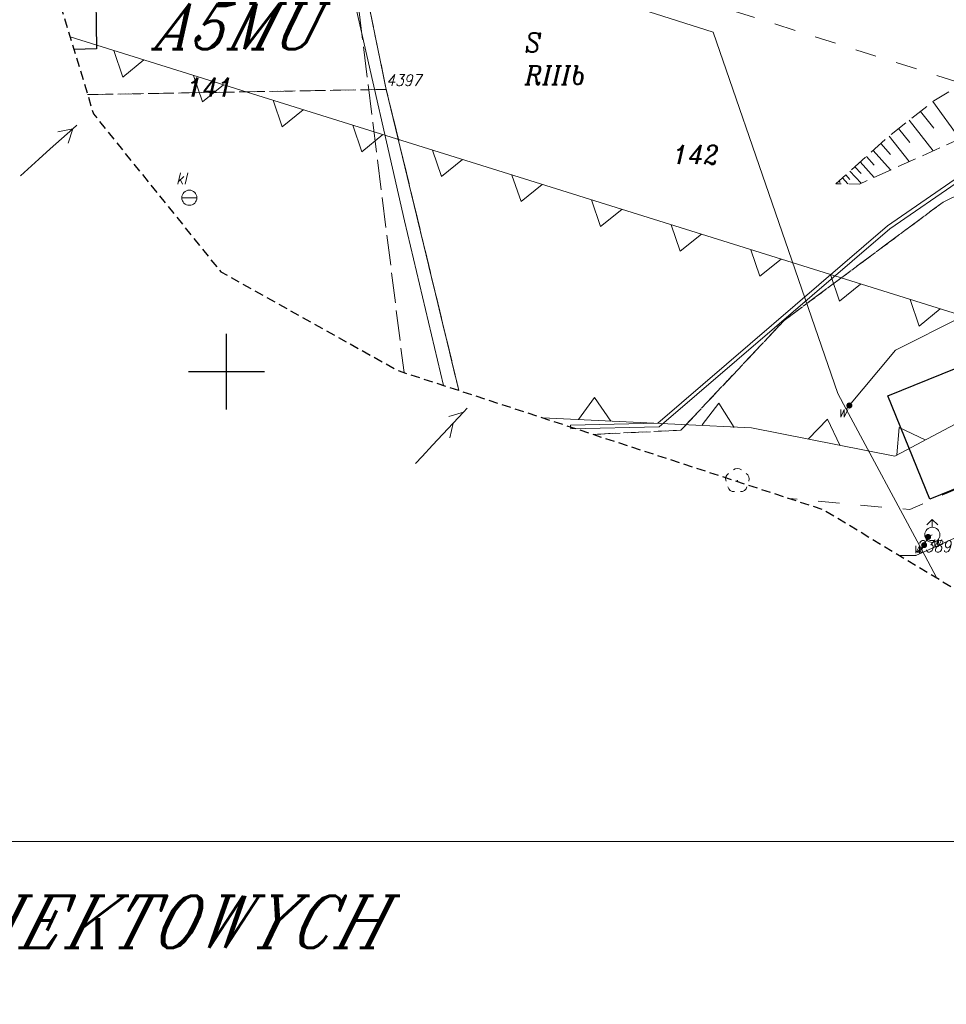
# Model space of a CAD drawing. Header units: metres. Extents: x 7435600 to 7436400, y 5537603 to 5538250.
# Tile 4 of 43: x 7435786 to 7435847, y 5537908 to 5537973. Entities that reach past the tile are written whole.
import ezdxf
from ezdxf.enums import TextEntityAlignment as Align

# ---------------------------------------------------------------- set-up
doc = ezdxf.new("R2010")
doc.units = ezdxf.units.M
doc.header["$MEASUREMENT"] = 0
for name, pattern in [('1.4_1.4', [2.8, 1.4, -1.4]), ('1.5_0.5', [2, 1.5, -0.5]), ('2', [0.9, 0.6, -0.3]), ('218-500', [1, 0.5, -0.5]), ('219-500', [0]), ('3117-500', [0]), ('mz1.25_0.5', [1.75, 1.25, -0.5]), ('mz2.0_0.5', [2.5, 2, -0.5])]:
    doc.linetypes.add(name, pattern=pattern)
doc.layers.get('0').update_dxf_attribs({"color": 2, "linetype": 'CONTINUOUS', "lineweight": 5})
doc.layers.add('!ramka', color=2, linetype='CONTINUOUS', lineweight=0)
for name, color, linetype in [('000 Inne (niezydentyfikowane)', 7, 'CONTINUOUS'), ('203-Punkt załamania granicy działki nie stabilizowany', 7, 'CONTINUOUS'), ('203-Punkt załamania granicy działki nie stabilizowany-Atr104', 7, 'CONTINUOUS'), ('209-Opis konturu klasyfikacyjnego', 7, 'CONTINUOUS'), ('210-Oznaczenie użytku', 7, 'CONTINUOUS'), ('211-Nr działki', 7, 'CONTINUOUS'), ('217-Granica konturu klasyfikcyjnego', 7, 'CONTINUOUS'), ('218-Granica użytku', 7, 'CONTINUOUS'), ('219-Linia granicy', 7, 'CONTINUOUS'), ('312-Budynek (powierzchnia)', 7, 'CONTINUOUS'), ('995-Tekst dodatkowy duży', 7, 'CONTINUOUS'), ('996-Tekst dodatkowy mały', 7, 'CONTINUOUS'), ('drzewo liściaste (punkt)', 7, 'CONTINUOUS'), ('hydrant (punkt)', 7, 'CONTINUOUS'), ('Miejsce błędu lub ostrzeżenia po kontroli', 7, 'CONTINUOUS'), ('Nieprzekraczalna linia zabudowy', 7, 'CONTINUOUS'), ('ogrodzenie trwałe (linia)', 7, 'CONTINUOUS'), ('osadnik kanalizacji lokalnej (dół Chambeau) (punkt)', 7, 'CONTINUOUS'), ('osadnik kanalizacji lokalnej (dół Chambeau) (punkt)-Atr17', 7, 'CONTINUOUS'), ('przewód elektroenergetyczny niskiego napięcia (linia) - symbol', 7, 'CONTINUOUS'), ('przewód telekomunikacyjny (linia) - symbol', 7, 'CONTINUOUS'), ('przewód telekomunikacyjny - projektowany lub w budowie (linia) - ob. projektowany', 7, 'CONTINUOUS'), ('przewód wodociągowy (linia)', 7, 'CONTINUOUS'), ('rów przydrożny (linia)', 7, 'CONTINUOUS'), ('skarpa nieumocniona (powierzchnia)', 7, 'CONTINUOUS'), ('Wstawianie ramki sekcyjnej z opisem', 7, 'CONTINUOUS'), ('Zakres', 7, 'CONTINUOUS'), ('zasuwa - siec wodociągowa (punkt)', 7, 'CONTINUOUS'), ('zasuwa - siec wodociągowa (punkt)-Atr17', 7, 'CONTINUOUS')]:
    doc.layers.add(name, color=color, linetype=linetype)
doc.styles.get("Standard").update_dxf_attribs({"font": 'italic_1250.shx', "width": 0.75})
doc.linetypes.add('902-500', pattern='A,3.75,0,[1,ksztalty.shx,S=0.5,R=0,X=0,Y=0],3.75', length=7.5)

# ---------------------------------------------------------------- blocks, each defined once
blk = doc.blocks.new('203')
at = {"linetype": 'Continuous', "lineweight": 0}
h = blk.add_hatch(color=0, dxfattribs=at)
edge = h.paths.add_edge_path()
edge.add_arc((0, 0), 0.045, 0, 360)
blk = doc.blocks.new('PE04')
at = {"color": 0, "linetype": 'Continuous', "lineweight": 13}
for p, q in [((0.65, 0), (0, 0)), ((0.65, 0), (1.65, 0)), ((1.65, 0), (2.65, 0)), ((2.65, 0), (3.65, 0)), ((3.65, 0), (4.65, 0)), ((4.65, 0), (3.784, 0.5)), ((4.65, 0), (3.784, -0.5)), ((4.65, 0), (5, 0))]:
    blk.add_line(p, q, dxfattribs=at)
blk = doc.blocks.new('US07')
at = {"color": 0, "linetype": 'Continuous', "lineweight": 13}
for q in [(-0.5, 0), (0.5, 0)]:
    blk.add_line((0, 0), q, dxfattribs=at)
blk.add_circle((0, 0), 0.5, dxfattribs=at)
blk = doc.blocks.new('US25')
at = {"linetype": 'Continuous', "lineweight": 0}
h = blk.add_hatch(color=0, dxfattribs=at)
edge = h.paths.add_edge_path()
edge.add_arc((0, 0), 0.2, 0, 360)
blk = doc.blocks.new('US02')
at = {"color": 0, "linetype": 'Continuous', "lineweight": 13}
for p, q in [((0, 1), (-0.353, 0.647)), ((0, 0.5), (0, 1)), ((0, 1), (0.354, 0.647))]:
    blk.add_line(p, q, dxfattribs=at)
blk.add_circle((0, 0), 0.5, dxfattribs=at)
blk = doc.blocks.new('PT01')
at = {"color": 0, "linetype": 'Continuous', "lineweight": 13}
for p, q in [((0.65, 0), (0, 0)), ((0.65, 0), (1.65, 0)), ((1.65, 0), (2.65, 0)), ((2.65, 0), (3.65, 0)), ((3.65, 0), (2.784, -0.5)), ((3.65, 0), (4.65, 0)), ((4.65, 0), (3.784, 0.5)), ((4.65, 0), (5, 0))]:
    blk.add_line(p, q, dxfattribs=at)
blk = doc.blocks.new('OP021')
at = {"linetype": 'Continuous', "lineweight": 13}
h = blk.add_hatch(color=0, dxfattribs=at)
edge = h.paths.add_edge_path()
edge.add_arc((0, 0), 0.05, 0, 360)
at = {"color": 0, "linetype": 'Continuous', "lineweight": 13}
for centre, start, end in [((0, 0.4), 49.272, 130.728), ((-0.38, 0.124), 121.308, 202.548), ((0.38, 0.124), 337.452, 58.692), ((-0.235, -0.324), 193.221, 274.871), ((0.235, -0.324), 265.129, 346.779)]:
    blk.add_arc(centre, 0.4, start, end, dxfattribs=at)
blk = doc.blocks.new('RAMKA500K')
at = {"color": 0}
for p, q in [((200, 197.5), (200, 202.5)), ((197.5, 200), (202.5, 200))]:
    blk.add_line(p, q, dxfattribs=at)

msp = doc.modelspace()

# ---------------------------------------------------------------- linework, layer by layer
at = {"layer": '!ramka', "color": 251, "linetype": 'Continuous', "lineweight": 13}
msp.add_3dface([(7435692.445, 5538052.761), (7436192.445, 5538052.761), (7436192.445, 5537747.761), (7435692.445, 5537747.761)], dxfattribs=at)
at = {"layer": '000 Inne (niezydentyfikowane)', "color": 251, "linetype": 'Continuous', "lineweight": 13}
for p, q in [((7435846.56, 5537967.79), (7435848.34, 5537965.34)), ((7435845.75, 5537967.15), (7435846.62, 5537966.05)), ((7435844.31, 5537966.02), (7435845.04, 5537965.1)), ((7435845, 5537966.56), (7435846.59, 5537964.55)), ((7435843.68, 5537965.52), (7435845.01, 5537963.84)), ((7435843.13, 5537965.03), (7435843.78, 5537964.3)), ((7435842.18, 5537964.18), (7435842.69, 5537963.6)), ((7435842.63, 5537964.58), (7435843.78, 5537963.29)), ((7435841.42, 5537963.5), (7435841.83, 5537963.05)), ((7435841.78, 5537963.82), (7435842.69, 5537962.8)), ((7435840.6, 5537962.77), (7435840.96, 5537962.37)), ((7435840.82, 5537962.97), (7435841.09, 5537962.67)), ((7435841.1, 5537963.22), (7435841.83, 5537962.41)), ((7435840.38, 5537962.57), (7435840.46, 5537962.47))]:
    msp.add_line(p, q, dxfattribs=at)
at = {"layer": '217-Granica konturu klasyfikcyjnego', "color": 3, "linetype": '1.5_0.5', "lineweight": 13, "flags": 128}
for points in [[(7435807.77, 5537982.01), (7435810.53, 5537968.6)], [(7435810.53, 5537968.6), (7435790.844, 5537968.253)], [(7435810.53, 5537968.6), (7435815.32, 5537948.763)], [(7435815.32, 5537948.763), (7435810.53, 5537968.6)], [(7435847.24, 5537961.17), (7435862.53, 5537968.49)], [(7435836.77, 5537953.38), (7435847.24, 5537961.17)], [(7435829.95, 5537946.14), (7435836.77, 5537953.38)], [(7435824.176, 5537945.869), (7435829.95, 5537946.14)]]:
    msp.add_lwpolyline(points, dxfattribs=at)
at = {"layer": '218-Granica użytku', "color": 3, "linetype": '218-500', "lineweight": 13, "flags": 128}
for points in [[(7435790.844, 5537968.253), (7435810.53, 5537968.6)], [(7435810.53, 5537968.6), (7435790.844, 5537968.253)], [(7435847.24, 5537961.17), (7435862.53, 5537968.49)], [(7435862.53, 5537968.49), (7435847.24, 5537961.17)], [(7435836.77, 5537953.38), (7435847.24, 5537961.17)], [(7435847.24, 5537961.17), (7435836.77, 5537953.38)], [(7435829.95, 5537946.14), (7435836.77, 5537953.38)], [(7435836.77, 5537953.38), (7435829.95, 5537946.14)], [(7435824.176, 5537945.869), (7435829.95, 5537946.14)], [(7435829.95, 5537946.14), (7435824.176, 5537945.869)]]:
    msp.add_lwpolyline(points, dxfattribs=at)
at = {"layer": '219-Linia granicy', "color": 96, "linetype": '219-500', "lineweight": 13, "flags": 128}
for points in [[(7435807.77, 5537982.01), (7435810.53, 5537968.6)], [(7435815.32, 5537948.763), (7435810.53, 5537968.6)], [(7435845.45, 5537937.89), (7435856.38, 5537942.78)], [(7435844.362, 5537937.89), (7435845.45, 5537937.89)]]:
    msp.add_lwpolyline(points, dxfattribs=at)
at = {"layer": '312-Budynek (powierzchnia)', "color": 251, "linetype": 'Continuous', "lineweight": 25, "flags": 128}
for points in [[(7435791.36, 5537976.07), (7435791.44, 5537971.26)], [(7435791.44, 5537971.26), (7435789.94, 5537971.234)], [(7435843.6, 5537948.4), (7435849.83, 5537950.93)], [(7435846.36, 5537941.6), (7435843.6, 5537948.4)], [(7435852.59, 5537944.13), (7435846.36, 5537941.6)]]:
    msp.add_lwpolyline(points, dxfattribs=at)
at = {"layer": '996-Tekst dodatkowy mały', "color": 251, "linetype": 'Continuous', "lineweight": 13, "flags": 128}
msp.add_lwpolyline([(7435877.846, 5537919.054), (7435733.753, 5537919.054)], dxfattribs=at)
at = {"layer": 'Miejsce błędu lub ostrzeżenia po kontroli', "color": 214, "linetype": '1.4_1.4', "lineweight": 13, "flags": 128}
msp.add_lwpolyline([(7435788.1, 5537988.14), (7435873.32, 5537961.12), (7435873.74, 5537956.16), (7435864.44, 5537950.16), (7435853.85, 5537944.79), (7435845.04, 5537940.91), (7435837.11, 5537941.64)], dxfattribs=at)
at = {"layer": 'Nieprzekraczalna linia zabudowy', "color": 251, "linetype": '3117-500', "lineweight": 13, "flags": 128}
for points in [[(7435789.69, 5537972.06), (7435856.69, 5537951.12), (7435844.05, 5537944.44), (7435834.6, 5537946.3), (7435820.84, 5537946.96)], [(7435789.69, 5537972.06), (7435856.69, 5537951.12), (7435844.05, 5537944.44), (7435834.6, 5537946.3), (7435820.84, 5537946.96)], [(7435789.69, 5537972.06), (7435856.69, 5537951.12), (7435844.05, 5537944.44), (7435834.6, 5537946.3), (7435820.84, 5537946.96)], [(7435792.571, 5537971.16), (7435793.166, 5537969.414), (7435794.557, 5537970.539)], [(7435797.821, 5537969.519), (7435798.416, 5537967.774), (7435799.807, 5537968.898)], [(7435803.071, 5537967.878), (7435803.665, 5537966.133), (7435805.057, 5537967.257)], [(7435808.32, 5537966.237), (7435808.915, 5537964.492), (7435810.306, 5537965.617)], [(7435813.57, 5537964.597), (7435814.165, 5537962.851), (7435815.556, 5537963.976)], [(7435818.82, 5537962.956), (7435819.415, 5537961.211), (7435820.806, 5537962.335)], [(7435824.07, 5537961.315), (7435824.664, 5537959.57), (7435826.056, 5537960.694)], [(7435829.319, 5537959.674), (7435829.914, 5537957.929), (7435831.305, 5537959.054)], [(7435834.569, 5537958.034), (7435835.164, 5537956.288), (7435836.555, 5537957.413)], [(7435839.819, 5537956.393), (7435840.414, 5537954.648), (7435841.805, 5537955.772)], [(7435845.069, 5537954.752), (7435845.663, 5537953.007), (7435847.055, 5537954.131)], [(7435825.326, 5537946.734), (7435824.252, 5537948.296), (7435823.216, 5537946.837)], [(7435833.473, 5537946.323), (7435832.446, 5537947.916), (7435831.368, 5537946.488)], [(7435840.44, 5537945.151), (7435839.619, 5537946.859), (7435838.372, 5537945.577)], [(7435846.056, 5537945.516), (7435844.335, 5537946.312), (7435844.189, 5537944.529)]]:
    msp.add_lwpolyline(points, dxfattribs=at)
at = {"layer": 'ogrodzenie trwałe (linia)', "color": 251, "linetype": '902-500', "lineweight": 13, "flags": 128}
for points in [[(7435787.61, 5537995.18), (7435806.36, 5537989.09), (7435808.46, 5537974.31), (7435811.74, 5537959.93), (7435814.309, 5537949.093)], [(7435865.49, 5537968.97), (7435868.35, 5537968.32), (7435869.32, 5537968.16), (7435871.18, 5537967.91), (7435876.23, 5537966.98), (7435884.18, 5537964.74), (7435880.34, 5537958.56), (7435874.8, 5537953.09), (7435869.48, 5537949.45), (7435856.38, 5537942.78), (7435845.45, 5537937.89), (7435844.362, 5537937.89)]]:
    msp.add_lwpolyline(points, dxfattribs=at)
at = {"layer": 'przewód telekomunikacyjny - projektowany lub w budowie (linia) - ob. projektowany', "color": 30, "linetype": 'mz2.0_0.5', "lineweight": 13, "flags": 128}
msp.add_lwpolyline([(7435824.83, 5537998.33), (7435806.94, 5537988.22), (7435811.703, 5537949.945)], dxfattribs=at)
at = {"layer": 'przewód wodociągowy (linia)', "color": 5, "linetype": 'Continuous', "lineweight": 13, "flags": 128}
for points in [[(7435846.828, 5537936.404), (7435845.84, 5537938.25), (7435840.86, 5537947.53), (7435840.31, 5537948.55), (7435832.09, 5537972.37), (7435817, 5537977.17), (7435789.39, 5537985.64), (7435787.93, 5537986.199)], [(7435840.86, 5537947.53), (7435844.11, 5537951.42), (7435857.22, 5537958)], [(7435845.84, 5537938.25), (7435846.25, 5537939.11), (7435846.53, 5537939.25)]]:
    msp.add_lwpolyline(points, dxfattribs=at)
at = {"layer": 'rów przydrożny (linia)', "color": 251, "linetype": 'Continuous', "lineweight": 13}
for p, q in [((7435843.584, 5537959.609), (7435848.329, 5537962.87)), ((7435843.736, 5537959.411), (7435848.451, 5537962.65)), ((7435828.432, 5537946.604), (7435843.584, 5537959.609)), ((7435828.528, 5537946.356), (7435843.736, 5537959.411)), ((7435822.684, 5537946.48), (7435828.432, 5537946.604)), ((7435822.684, 5537946.48), (7435822.69, 5537946.23)), ((7435822.69, 5537946.23), (7435828.528, 5537946.356))]:
    msp.add_line(p, q, dxfattribs=at)
at = {"layer": 'skarpa nieumocniona (powierzchnia)', "color": 251, "linetype": 'mz1.25_0.5', "lineweight": 13, "flags": 128}
msp.add_lwpolyline([(7435859.12, 5537971.47), (7435853.8, 5537967.38), (7435850.42, 5537966.27), (7435841.72, 5537962.36), (7435840.16, 5537962.38), (7435843.62, 5537965.47), (7435846.62, 5537967.84), (7435852.31, 5537971.23), (7435854.95, 5537973.16)], close=True, dxfattribs=at)
at = {"layer": 'Zakres', "color": 5, "linetype": '2', "lineweight": 30, "flags": 128}
msp.add_lwpolyline([(7435791.95, 5538004.83), (7435788.55, 5537993.08), (7435787.96, 5537986.53), (7435787.35, 5537979.77), (7435791.23, 5537966.98), (7435799.62, 5537956.58), (7435811.29, 5537950.08), (7435839.35, 5537940.91), (7435847.93, 5537935.74), (7435857.59, 5537931.73), (7435868.01, 5537930.77), (7435873.84, 5537931.1), (7435927.63, 5537913.78), (7435934.32, 5537910.49), (7435948.84, 5537901.62), (7435957.74, 5537897.76), (7436015.82, 5537881.67), (7436056.09, 5537869.29), (7436058.12, 5537868.73), (7436082.82, 5537862.73), (7436097.96, 5537862.42), (7436111.81, 5537868.54), (7436121.78, 5537879.94), (7436129.89, 5537894.76), (7436134.11, 5537909.18), (7436131.89, 5537924.04), (7436123.64, 5537936.6), (7436110.88, 5537944.55), (7436055.14, 5537964.31), (7436052.48, 5537965.13), (7436027.84, 5537971.72), (7435999.56, 5537979.44), (7435995.34, 5537981.24), (7435974.61, 5537991.35), (7435974.21, 5537991.54), (7435952.34, 5538001.86), (7435940.13, 5538005.1), (7435927.06, 5538006.13), (7435886.07, 5538018.53), (7435885.05, 5538018.82), (7435855.64, 5538026.76), (7435837.67, 5538033.11), (7435824.44, 5538035.07), (7435811.44, 5538031.93), (7435800.57, 5538024.15), (7435795.41, 5538016.01), (7435793.41, 5538012.85)], close=True, dxfattribs=at)

# ---------------------------------------------------------------- block references
at = {"layer": '203-Punkt załamania granicy działki nie stabilizowany', "color": 3, "linetype": 'Continuous', "lineweight": 13}
for p in [(7435810.53, 5537968.6), (7435845.45, 5537937.89)]:
    msp.add_blockref('203', p, dxfattribs=at)
at = {"layer": 'drzewo liściaste (punkt)', "color": 94, "linetype": 'Continuous', "lineweight": 13, "rotation": 0.094}
msp.add_blockref('OP021', (7435833.68, 5537942.82), dxfattribs=at)
at = {"layer": 'hydrant (punkt)', "color": 251, "linetype": 'Continuous', "lineweight": 13}
msp.add_blockref('US02', (7435846.53, 5537939.25), dxfattribs=at)
at = {"layer": 'osadnik kanalizacji lokalnej (dół Chambeau) (punkt)', "color": 251, "linetype": 'Continuous', "lineweight": 13, "rotation": 359.771}
msp.add_blockref('US07', (7435797.55, 5537961.46), dxfattribs=at)
at = {"layer": 'przewód elektroenergetyczny niskiego napięcia (linia) - symbol', "color": 1, "linetype": 'Continuous', "lineweight": 13, "rotation": 41.942}
msp.add_blockref('PE04', (7435786.41, 5537962.9), dxfattribs=at)
at = {"layer": 'przewód telekomunikacyjny (linia) - symbol', "color": 30, "linetype": 'Continuous', "lineweight": 13, "rotation": 46.992}
msp.add_blockref('PT01', (7435812.45, 5537943.94), dxfattribs=at)
at = {"layer": 'Wstawianie ramki sekcyjnej z opisem', "color": 251, "linetype": 'Continuous', "lineweight": 13}
msp.add_blockref('RAMKA500K', (7435600, 5537750), dxfattribs=at)
at = {"layer": 'zasuwa - siec wodociągowa (punkt)', "color": 251, "linetype": 'Continuous', "lineweight": 13}
for p in [(7435841.06, 5537947.77), (7435845.99, 5537938.57), (7435846.25, 5537939.11)]:
    msp.add_blockref('US25', p, dxfattribs=at)

# ---------------------------------------------------------------- texts
at = {"layer": '203-Punkt załamania granicy działki nie stabilizowany-Atr104', "color": 251, "lineweight": 13, "width": 0.9}
for s, p in [('4397', (7435810.53, 5537968.6)), ('2389', (7435845.45, 5537937.89))]:
    msp.add_text(s, height=0.75, dxfattribs=at).set_placement(p, align=Align.BOTTOM_LEFT)
at = {"layer": '209-Opis konturu klasyfikacyjnego', "color": 96, "linetype": 'Continuous', "lineweight": 13, "width": 0.9}
msp.add_text('RIIIb', height=1.25, dxfattribs=at).set_placement((7435819.67, 5537970.16), align=Align.TOP_LEFT)
at = {"layer": '210-Oznaczenie użytku', "color": 96, "linetype": 'Continuous', "lineweight": 13, "width": 0.9}
msp.add_text('S', height=1.25, dxfattribs=at).set_placement((7435819.67, 5537971.06))
at = {"layer": '211-Nr działki', "color": 96, "linetype": 'Continuous', "lineweight": 13, "width": 0.9}
for s, p in [('141', (7435797.41, 5537968.11)), ('142', (7435829.44, 5537963.67))]:
    msp.add_text(s, height=1.25, dxfattribs=at).set_placement(p)
at = {"layer": '995-Tekst dodatkowy duży', "color": 214, "linetype": 'Continuous', "lineweight": 13, "oblique": 15, "width": 0.9}
msp.add_text('A5MU', height=3, dxfattribs=at).set_placement((7435795.28, 5537971.25))
at = {"layer": '996-Tekst dodatkowy mały', "color": 251, "linetype": 'Continuous', "lineweight": 13, "oblique": 15, "width": 0.9}
msp.add_text('MAPA DO CELÓW PROJEKTOWYCH', height=3.43, dxfattribs=at).set_placement((7435735.75, 5537912.037))
at = {"layer": 'osadnik kanalizacji lokalnej (dół Chambeau) (punkt)-Atr17', "color": 251, "lineweight": 13, "width": 0.9}
msp.add_text('kl', height=0.75, dxfattribs=at).set_placement((7435796.67, 5537962.36))
at = {"layer": 'zasuwa - siec wodociągowa (punkt)-Atr17', "color": 251, "lineweight": 13, "width": 0.9}
for p in [(7435840.29, 5537947), (7435846.49, 5537938.45), (7435845.24, 5537938.03)]:
    msp.add_text('w', height=0.75, dxfattribs=at).set_placement(p)

doc.saveas('drawing.dxf')
